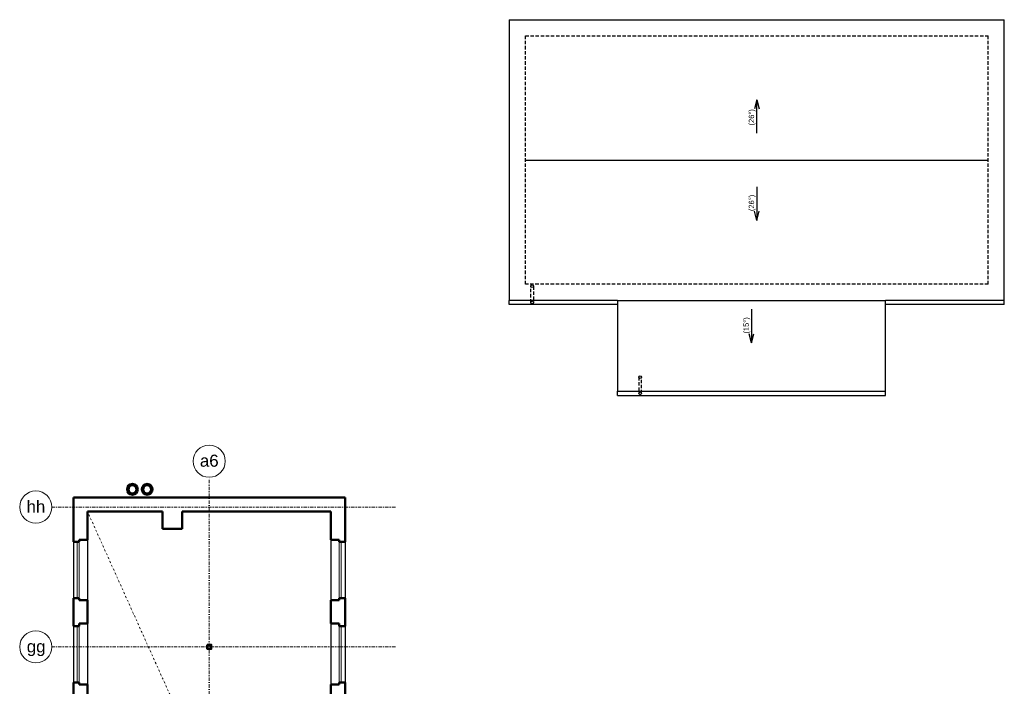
# Model space of a CAD drawing. Header units: millimetres. Extents: x 887082 to 1346431, y -219716 to -98064.
# Tile 32 of 37: x 1225845 to 1262563, y -147514 to -122646. Entities that reach past the tile are written whole.
import ezdxf
from ezdxf.enums import TextEntityAlignment as Align

# ---------------------------------------------------------------- set-up
doc = ezdxf.new("R2010")
doc.units = ezdxf.units.MM
doc.header["$LTSCALE"] = 10
for name, pattern in [('DASHDOT', [25.4, 12.7, -6.35, 0, -6.35]), ('DASHED', [19.05, 12.7, -6.35]), ('DIVIDE2', [15.875, 6.35, -3.175, 0, -3.175, 0, -3.175])]:
    doc.linetypes.add(name, pattern=pattern)
for name, color, linetype, lineweight in [('CKOKNA', 1, 'Continuous', 9), ('CKSTENY_OSY', 1, 'DASHDOT', 15), ('CKSTENY_REZ', 6, 'Continuous', 50), ('CKTEXTY_MALE', 3, 'Continuous', 25), ('CKTEXTY_STREDNI', 6, 'Continuous', 50), ('S-GRID-IDEN', 7, 'Continuous', 9), ('TP_podhledy', 1, 'DIVIDE2', 15)]:
    doc.layers.add(name, color=color, linetype=linetype, lineweight=lineweight)
for name, color, linetype in [('CKSTENY_PODROVINOU', 7, 'Continuous'), ('CKSTENY_SKRYTE', 7, 'DASHED'), ('TP_klempířské_konstrukce', 142, 'Continuous')]:
    doc.layers.add(name, color=color, linetype=linetype)
doc.styles.add('Arial_1', font='arial.ttf', dxfattribs={"height": 450})
doc.styles.add('TOP_ARIAL_CE', font='arial.ttf', dxfattribs={"height": 100})

# ---------------------------------------------------------------- blocks, each defined once
blk = doc.blocks.new('Šipky')
at = {"color": 0, "linetype": 'ByBlock', "lineweight": -2}
for p, q in [((-225, 0), (-80, 0)), ((225, 0), (103, 30)), ((225, 0), (103, -30)), ((-80, 0), (27, 0)), ((27, 0), (225, 0))]:
    blk.add_line(p, q, dxfattribs=at)

msp = doc.modelspace()

# ---------------------------------------------------------------- linework, layer by layer
at = {"layer": 'CKOKNA', "color": 252}
for p, q in [((1227993, -142126), (1227993, -144226)), ((1228068, -142126), (1228068, -144226)), ((1237758, -142126), (1237758, -144226)), ((1237833, -142126), (1237833, -144226)), ((1227993, -145276), (1227993, -147376)), ((1228068, -145276), (1228068, -147376)), ((1237758, -145276), (1237758, -147376)), ((1237833, -145276), (1237833, -147376))]:
    msp.add_line(p, q, dxfattribs=at)
at = {"layer": 'CKSTENY_OSY', "color": 252}
msp.add_line((1232913, -162556), (1232913, -139716), dxfattribs=at)
at = {"layer": 'CKSTENY_OSY', "color": 252, "lineweight": 5}
for p, q in [((1239855, -140826), (1227045, -140826)), ((1239855, -146041), (1227045, -146041))]:
    msp.add_line(p, q, dxfattribs=at)
at = {"layer": 'CKSTENY_PODROVINOU', "color": 252}
for p, q in [((1244103, -122646), (1244103, -133116)), ((1244103, -122646), (1262563, -122646)), ((1262563, -133116), (1262563, -122646)), ((1244703, -127881), (1261963, -127881)), ((1248133, -133116), (1244103, -133116)), ((1248133, -133116), (1248133, -136506)), ((1248133, -133116), (1258138, -133116)), ((1258138, -136506), (1258138, -133116)), ((1262563, -133116), (1258138, -133116)), ((1248133, -136506), (1258138, -136506)), ((1228373, -142051), (1228373, -144301)), ((1237453, -142051), (1237453, -144301)), ((1227848, -142126), (1227848, -144226)), ((1237978, -142126), (1237978, -144226)), ((1227848, -145276), (1227848, -147376)), ((1228373, -145176), (1228373, -147451)), ((1237453, -145176), (1237453, -147451)), ((1237978, -145276), (1237978, -147376))]:
    msp.add_line(p, q, dxfattribs=at)
at = {"layer": 'CKSTENY_REZ', "color": 252}
for p, q in [((1227848, -140466), (1227848, -142126)), ((1237978, -140466), (1227848, -140466)), ((1237978, -140466), (1237978, -142126)), ((1228373, -140991), (1228373, -142051)), ((1231173, -140991), (1228373, -140991)), ((1231173, -140991), (1231173, -141641)), ((1237453, -140991), (1231903, -140991)), ((1231903, -141641), (1231903, -140991)), ((1237453, -140991), (1237453, -142051)), ((1231173, -141641), (1231903, -141641)), ((1228373, -142051), (1228068, -142051)), ((1228068, -142051), (1228068, -142126)), ((1237453, -142051), (1237758, -142051)), ((1237758, -142051), (1237758, -142126)), ((1228068, -142126), (1227848, -142126)), ((1237758, -142126), (1237978, -142126)), ((1228068, -144226), (1227848, -144226)), ((1227848, -144226), (1227848, -145276)), ((1228068, -144301), (1228068, -144226)), ((1237758, -144226), (1237978, -144226)), ((1237758, -144301), (1237758, -144226)), ((1237978, -144226), (1237978, -145276)), ((1228373, -144301), (1228068, -144301)), ((1228373, -144301), (1228373, -145176)), ((1237453, -144301), (1237758, -144301)), ((1237453, -144301), (1237453, -145176)), ((1228068, -145276), (1227848, -145276)), ((1228373, -145176), (1228068, -145176)), ((1228068, -145176), (1228068, -145276)), ((1237453, -145176), (1237758, -145176)), ((1237758, -145176), (1237758, -145276)), ((1237758, -145276), (1237978, -145276)), ((1228068, -147376), (1227848, -147376)), ((1227848, -147376), (1227848, -148426)), ((1228068, -147451), (1228068, -147376)), ((1228373, -147451), (1228068, -147451)), ((1228373, -147451), (1228373, -148326)), ((1237453, -147451), (1237758, -147451)), ((1237453, -147451), (1237453, -148326)), ((1237758, -147376), (1237978, -147376)), ((1237758, -147451), (1237758, -147376)), ((1237978, -147376), (1237978, -148426))]:
    msp.add_line(p, q, dxfattribs=at)
msp.add_lwpolyline([(1232838, -145966), (1232988, -145966), (1232988, -146116), (1232838, -146116)], close=True, dxfattribs=at)
for centre, radius in [((1230048, -140166), 200), ((1230048, -140166), 150), ((1230598, -140166), 200), ((1230598, -140166), 150)]:
    msp.add_circle(centre, radius, dxfattribs=at)
at = {"layer": 'CKSTENY_SKRYTE', "color": 252}
for p, q in [((1244703, -123246), (1261963, -123246)), ((1244703, -132516), (1244703, -123246)), ((1261963, -132516), (1261963, -123246)), ((1261963, -132516), (1244703, -132516))]:
    msp.add_line(p, q, dxfattribs=at)
at = {"layer": 'S-GRID-IDEN', "color": 252}
for centre in [(1232913, -139116), (1226445, -140826), (1226445, -146041)]:
    msp.add_circle(centre, 600, dxfattribs=at)
at = {"layer": 'TP_klempířské_konstrukce', "color": 252, "linetype": 'DASHED'}
for p, q in [((1244903, -133196), (1244903, -132591)), ((1245003, -132591), (1245003, -133196)), ((1248933, -135981), (1248933, -136586)), ((1249033, -136586), (1249033, -135981))]:
    msp.add_line(p, q, dxfattribs=at)
at = {"layer": 'TP_klempířské_konstrukce', "color": 252}
for p, q in [((1244103, -133276), (1244103, -133116)), ((1248133, -133276), (1244103, -133276)), ((1262563, -133276), (1258138, -133276)), ((1262563, -133276), (1262563, -133116)), ((1248133, -136666), (1248133, -136506)), ((1258138, -136666), (1258138, -136506)), ((1248133, -136666), (1258138, -136666))]:
    msp.add_line(p, q, dxfattribs=at)
for centre in [(1244953, -132591), (1244953, -133196), (1248983, -135981), (1248983, -136586)]:
    msp.add_circle(centre, 50, dxfattribs=at)
at = {"layer": 'TP_podhledy', "color": 252}
msp.add_line((1237453, -161166), (1228373, -140991), dxfattribs=at)

# ---------------------------------------------------------------- block references
at = {"layer": 'CKTEXTY_MALE', "color": 252, "yscale": 2.781409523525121, "zscale": 2.781409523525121}
for p, xscale, rotation in [((1253333, -126256), -2.781409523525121, 270.0000000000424), ((1253333, -129506), 2.781409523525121, 269.9999999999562), ((1253135, -134075), 2.781409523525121, 269.9999999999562)]:
    msp.add_blockref('Šipky', p, dxfattribs=dict(at, xscale=xscale, rotation=rotation))

# ---------------------------------------------------------------- texts
at = {"layer": 'CKTEXTY_STREDNI', "color": 252, "style": 'TOP_ARIAL_CE'}
for s, p in [('(26°)', (1253133, -126288)), ('(26°)', (1253133, -129481)), ('(15°)', (1252935, -134050))]:
    msp.add_text(s, height=200, rotation=90, dxfattribs=at).set_placement(p, align=Align.MIDDLE_CENTER)
at = {"layer": 'S-GRID-IDEN', "color": 252, "linetype": 'Continuous', "style": 'Arial_1'}
for s, p in [('a6', (1232565, -139322)), ('hh', (1226100, -141035)), ('gg', (1226110, -146250))]:
    msp.add_text(s, height=450, dxfattribs=at).set_placement(p)

doc.saveas('drawing.dxf')
